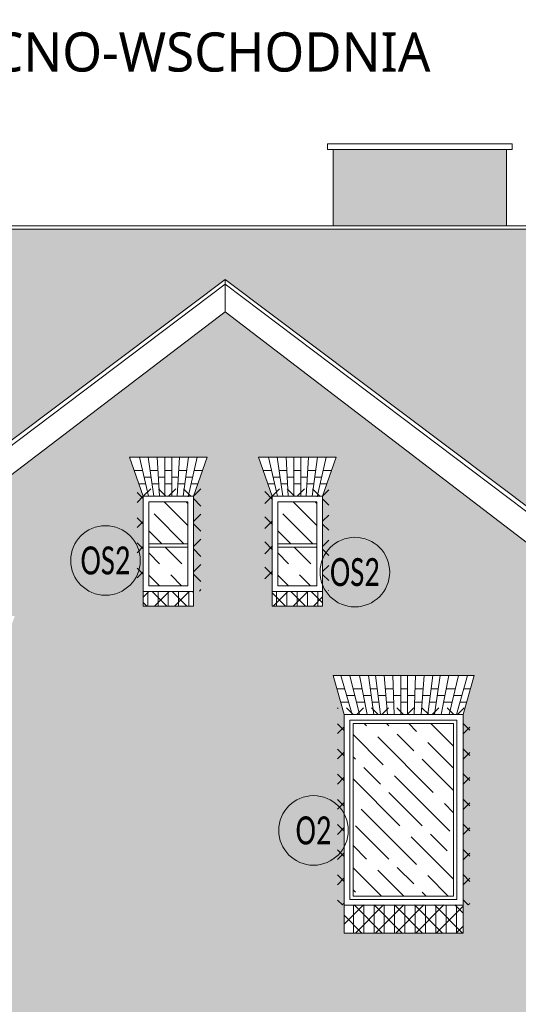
# Model space of a CAD drawing. Header units: millimetres. Extents: x 284606 to 569416, y -192995 to -95103.
# Tile 152 of 178: x 304270 to 304715, y -98368 to -97490. Entities that reach past the tile are written whole.
import ezdxf
from ezdxf.enums import TextEntityAlignment as Align

# ---------------------------------------------------------------- set-up
doc = ezdxf.new("R2010")
doc.units = ezdxf.units.MM
doc.linetypes.add('HIDDEN', pattern=[9.525, 6.35, -3.175])
for name, color, linetype, lineweight in [('!STR_Elewacje 0.15', 10, 'Continuous', 15), ('!STR_Konstrukcja 0.20', 200, 'Continuous', 20), ('!STR_Kreskowanie', 253, 'Continuous', 5), ('!STR_Ocieplenie 0.05', 1, 'Continuous', 5), ('!STR_Opisy 0.09', 8, 'Continuous', 9), ('!STR_Przerywana 0.09', 8, 'HIDDEN', 9), ('!STR_Stolarka okienna', 72, 'Continuous', 15), ('EKO Opisy 0.09', 8, 'Continuous', 9)]:
    doc.layers.add(name, color=color, linetype=linetype, lineweight=lineweight)
doc.layers.add('!STR_Kreskowanie ścian', color=7, linetype='Continuous', lineweight=5, true_color=0xa6a6a6)
doc.styles.add('EKO 1-10', font='romans.shx', dxfattribs={"width": 0.8, "height": 15})
doc.styles.add('EKO CM 1-50', font='calibri.ttf', dxfattribs={"width": 0.8, "height": 12.5})
doc.styles.add('{18b73a54-fa43-428c-adcb-c1c7bbdf2c84}', font='Simplex.shx')
pattern_1 = [(0, (11300.432, 0), (0, 8.128), []), (90, (11300.432, 0), (-8.128, 8.128), [8.128, -8.128])]

# ---------------------------------------------------------------- blocks, each defined once
blk = doc.blocks.new('KÓLKO')
at = {"layer": '!STR_Opisy 0.09'}
blk.add_circle((0, -15.51), 15.51, dxfattribs=at)
at = {"layer": '!STR_Opisy 0.09', "style": 'EKO 1-10', "width": 0.8}
blk.add_attdef('NR', text='', height=15, dxfattribs=at).set_placement((0, -15.51), align=Align.MIDDLE_CENTER)

msp = doc.modelspace()

# ---------------------------------------------------------------- hatches: boundary and pattern name
at = {"layer": '!STR_Kreskowanie', "ltscale": 0.3}
h = msp.add_hatch(dxfattribs=at)
h.set_pattern_fill('GOST_WOOD', color=256, scale=7, angle=45)
h.set_pattern_definition([(135, (11300.432, 0), (29.698485, 29.698485), [70, -14]), (135, (11320.23, -2e-15), (29.698485, 29.698485), [42, -10.5, 21, -10.5]), (135, (11344.98, -4.95), (29.698485, 29.698485), [70, -14])])
h.paths.add_polyline_path([(304420.13, -97919.93), (304385.13, -97919.93), (304385.13, -97957.43), (304420.13, -97957.43)])
h.paths.add_polyline_path([(304420.13, -97960.43), (304385.13, -97960.43), (304385.13, -97994.93), (304420.13, -97994.93)])
h = msp.add_hatch(dxfattribs=at)
h.set_pattern_fill('GOST_WOOD', color=256, scale=7, angle=45)
h.set_pattern_definition([(135, (11415.432, 0), (29.698485, 29.698485), [70, -14]), (135, (11435.23, -2e-15), (29.698485, 29.698485), [42, -10.5, 21, -10.5]), (135, (11459.98, -4.95), (29.698485, 29.698485), [70, -14])])
h.paths.add_polyline_path([(304535.13, -97919.93), (304500.13, -97919.93), (304500.13, -97957.43), (304535.13, -97957.43)])
h.paths.add_polyline_path([(304535.13, -97960.43), (304500.13, -97960.43), (304500.13, -97994.93), (304535.13, -97994.93)])
h = msp.add_hatch(dxfattribs=at)
h.set_pattern_fill('GOST_WOOD', color=256, scale=7, angle=45)
h.set_pattern_definition([(135, (15672.56, 4), (29.698485, 29.698485), [70, -14]), (135, (15692.36, 4), (29.698485, 29.698485), [42, -10.5, 21, -10.5]), (135, (15717.107, -0.95), (29.698485, 29.698485), [70, -14])])
h.paths.add_polyline_path([(304656.94, -98117.69), (304567.44, -98117.69), (304567.44, -98271.69), (304656.94, -98271.69)])
at = {"layer": '!STR_Kreskowanie ścian', "ltscale": 0.3}
h = msp.add_hatch(dxfattribs=at)
h.set_pattern_fill('AR-B816', color=256, scale=0.04)
h.set_pattern_definition(pattern_1)
h.paths.add_polyline_path([(298643.56, -97608.54), (298603.56, -97608.54), (298603.56, -97683.22), (298618.2, -97673.82), (298643.56, -97690.1)])
h.paths.add_polyline_path([(300035.97, -97608.54), (299929.97, -97608.54), (299929.97, -97853.66), (300035.97, -97753.27)])
h.paths.add_polyline_path([(300522.43, -97608.54), (300367.97, -97608.54), (300367.97, -97673.82), (300522.43, -97673.82)])
h.paths.add_polyline_path([(301048.54, -97608.54), (300882.95, -97608.54), (300882.95, -97673.82), (301048.54, -97673.82)])
h.paths.add_polyline_path([(301282.12, -97608.54), (301104.6, -97608.54), (301104.6, -97714.74), (301282.12, -97886.54)])
h.paths.add_polyline_path([(302551.7, -97608.54), (302511.7, -97608.54), (302511.7, -97690.09), (302537.06, -97673.82), (302551.7, -97683.22)])
h.paths.add_polyline_path([(303967.47, -97605.54), (303789.95, -97605.54), (303789.95, -97840.33), (303967.47, -97707.29)])
h.paths.add_polyline_path([(304189.12, -97605.54), (304023.53, -97605.54), (304023.53, -97673.82), (304189.12, -97673.82)])
h.paths.add_polyline_path([(304704.09, -97605.54), (304549.64, -97605.54), (304549.64, -97673.82), (304704.09, -97673.82)])
h.paths.add_polyline_path([(305142.09, -97611.34), (305036.09, -97611.34), (305036.09, -97756.83), (305100.27, -97822.18), (305142.09, -97822.18)])
at = {"layer": '!STR_Kreskowanie ścian', "ltscale": 1.5}
h = msp.add_hatch(dxfattribs=at)
h.set_pattern_fill('AR-B88', color=256, scale=0.1)
h.set_pattern_definition([(0, (11300.432, 0), (0, 20.32), []), (90, (11300.432, 0), (-10.16, 20.32), [20.32, -20.32])])
h.paths.add_polyline_path([(303667.43, -98086.69), (303654.23, -98086.69), (303654.23, -98076.69), (303667.43, -98076.69), (303667.43, -98022.99), (303554.48, -98022.99), (303529.9, -98299.76), (303667.43, -98299.76)])
h.paths.add_polyline_path([(303529.9, -98299.76), (303529.76, -98301.37), (303473.81, -98347.53), (303952.13, -98347.53), (304013.41, -98301.33), (304013.69, -98299.76)])
h.paths.add_polyline_path([(303905.21, -98086.69), (303893.29, -98086.69), (303893.29, -98076.69), (303905.21, -98076.69), (303905.21, -98022.99), (303796.43, -98022.99), (303796.43, -98076.69), (303811.5, -98076.69), (303811.5, -98086.69), (303796.43, -98086.69), (303796.43, -98299.76), (303905.21, -98299.76)])
h.paths.add_polyline_path([(304055.62, -98042.8), (304055.62, -98022.99), (303993.21, -98022.99), (303993.21, -98076.69), (304008.29, -98076.69), (304008.29, -98086.69), (303993.21, -98086.69), (303993.21, -98299.76), (304008.86, -98299.76), (304009.74, -98299.1)])
h.paths.add_polyline_path([(304453.35, -97721.62), (304055.62, -98020.79), (304055.62, -98022.99), (303993.21, -98022.99), (303993.21, -98076.69), (304008.29, -98076.69), (304008.29, -98086.69), (303893.29, -98086.69), (303893.29, -98076.69), (303905.21, -98076.69), (303905.21, -98022.99), (303796.43, -98022.99), (303796.43, -98076.69), (303811.5, -98076.69), (303811.5, -98086.69), (303654.23, -98086.69), (303654.23, -98076.69), (303667.43, -98076.69), (303667.43, -98022.99), (303553.45, -98022.99), (304016.39, -97676.62), (304950.32, -97676.62), (304954.58, -97673.82), (304954.58, -97673.82), (305100.27, -97822.18), (305479.12, -97822.18), (305479.12, -98001.75), (305494.61, -98001.75), (305494.61, -98011.75), (304839.05, -98011.75)])
h.paths.add_polyline_path([(304850.34, -97899.29), (304850.34, -97822.18), (305050.34, -97822.18), (305050.34, -97899.29), (305050.34, -97909.29), (305050.34, -97989.29), (304850.34, -97989.29)], flags=16)
h.paths.add_polyline_path([(304850.34, -97919.29), (304870.34, -97919.29), (304940.34, -97919.29), (304960.34, -97919.29), (305050.34, -97919.29), (305050.34, -97969.29), (305030.34, -97969.29), (304850.34, -97969.29)], flags=0)
h.paths.add_polyline_path([(304875.34, -97924.29), (304935.34, -97924.29), (304935.34, -97964.29), (304875.34, -97964.29)], flags=0)
h.paths.add_polyline_path([(304878.34, -97927.29), (304903.84, -97927.29), (304903.84, -97961.29), (304878.34, -97961.29)], flags=0)
h.paths.add_polyline_path([(304906.84, -97927.29), (304932.34, -97927.29), (304932.34, -97961.29), (304906.84, -97961.29)], flags=0)
h.paths.add_polyline_path([(304960.34, -97919.29), (305030.34, -97919.29), (305030.34, -97969.29), (304960.34, -97969.29)], flags=0)
h.paths.add_polyline_path([(304965.34, -97924.29), (305025.34, -97924.29), (305025.34, -97964.29), (304965.34, -97964.29)], flags=0)
h.paths.add_polyline_path([(304968.34, -97927.29), (304993.84, -97927.29), (304993.84, -97961.29), (304968.34, -97961.29)], flags=0)
h.paths.add_polyline_path([(304996.84, -97927.29), (305022.34, -97927.29), (305022.34, -97961.29), (304996.84, -97961.29)], flags=0)
at = {"layer": '!STR_Kreskowanie ścian', "ltscale": 0.3}
h = msp.add_hatch(dxfattribs=at)
h.set_pattern_fill('AR-B816', color=256, scale=0.04)
h.set_pattern_definition(pattern_1)
edge = h.paths.add_edge_path()
edge.add_line((305429.12, -98021.75), (304851.08, -98021.75))
edge.add_line((304851.08, -98021.75), (304851.08, -98042.8))
edge.add_line((304851.08, -98042.8), (304896.96, -98299.1))
edge.add_line((304896.96, -98299.1), (304956.98, -98344.33))
edge.add_line((304956.98, -98344.33), (304954.57, -98347.53))
edge.add_line((304954.57, -98347.53), (304954.57, -98368.94))
edge.add_line((304954.57, -98368.94), (304961.7, -98362.08))
edge.add_line((304961.7, -98362.08), (304961.7, -98349.72))
edge.add_arc((304968.37, -98347.61), 7, 180, 197.58605, ccw=False)
edge.add_line((304961.37, -98347.61), (304975.37, -98347.61))
edge.add_arc((304968.37, -98347.61), 7, -40.44567, 0, ccw=False)
edge.add_line((304973.7, -98352.15), (304973.7, -98369.54))
edge.add_line((304973.7, -98369.54), (304928.85, -98411.77))
edge.add_line((304928.85, -98411.77), (304928.41, -98677.57))
edge.add_line((304928.41, -98677.57), (305429.12, -98677.57))
edge.add_line((305429.12, -98677.57), (305429.12, -98021.75))
h.paths.add_polyline_path([(304954.57, -98368.94), (304954.57, -98367.53), (304904.57, -98367.53), (304904.57, -98677.57), (304918.41, -98677.57), (304918.87, -98403.31)], flags=17)
h.paths.add_polyline_path([(305435.12, -98689.57), (304928.39, -98689.57), (304928.29, -98755.07), (305435.12, -98767.65)])
h.paths.add_polyline_path([(304910.57, -98689.57), (304653.12, -98689.57), (304648.57, -98712.5), (304648.57, -98754.63), (304910.57, -98754.63)])
h.paths.add_polyline_path([(304568.79, -98712.5), (304563.64, -98689.57), (304477.39, -98689.57), (304472.85, -98712.5), (304472.85, -98754.63), (304568.79, -98754.63)])
h.paths.add_polyline_path([(304393.06, -98712.5), (304387.92, -98689.57), (304261.59, -98689.57), (304261.59, -98746.63), (304151.81, -98746.63), (304151.81, -98689.57), (303996.13, -98689.57), (303996.13, -98754.63), (304393.06, -98754.63)])
h.paths.add_polyline_path([(304002.13, -98367.53), (303952.13, -98367.53), (303518.78, -98367.53), (303518.78, -98677.57), (304002.13, -98677.57)])
h.paths.add_polyline_path([(303784.93, -98622.33), (303678.93, -98622.33), (303678.93, -98597.33), (303678.93, -98427.33), (303668.96, -98392.41), (303794.9, -98392.41), (303784.93, -98427.33), (303784.93, -98597.33)], flags=16)
h.paths.add_polyline_path([(303779.93, -98592.33), (303734.93, -98592.33), (303683.93, -98592.33), (303683.93, -98432.33), (303779.93, -98432.33)], flags=0)
h.paths.add_polyline_path([(303776.93, -98589.33), (303737.93, -98589.33), (303737.93, -98488.33), (303776.93, -98488.33)], flags=0)
h.paths.add_polyline_path([(303923.21, -98487.33), (303923.21, -98427.33), (303916.25, -98392.41), (303982.17, -98392.41), (303975.21, -98427.05), (303975.21, -98487.33)], flags=16)
h.paths.add_polyline_path([(303928.21, -98482.33), (303928.21, -98432.33), (303970.21, -98432.33), (303970.21, -98480.33), (303970.21, -98482.33)], flags=0)
h.paths.add_polyline_path([(303931.21, -98479.33), (303931.21, -98435.33), (303967.21, -98435.33), (303967.21, -98479.33)], flags=0)
h.paths.add_polyline_path([(303726.93, -98589.33), (303686.93, -98589.33), (303686.93, -98488.33), (303726.93, -98488.33)], flags=0)
h.paths.add_polyline_path([(303776.93, -98477.33), (303737.93, -98477.33), (303737.93, -98435.33), (303776.93, -98435.33)], flags=0)
h.paths.add_polyline_path([(303932.33, -98404.41), (303939.56, -98404.41), (303939.73, -98410.41), (303946.21, -98410.41), (303946.21, -98404.41), (303952.21, -98404.41), (303952.21, -98410.41), (303958.7, -98410.41), (303958.87, -98404.41), (303966.09, -98404.41), (303965.11, -98416.41), (303958.53, -98416.41), (303958.7, -98410.41), (303952.21, -98410.41), (303952.21, -98416.41), (303946.21, -98416.41), (303946.21, -98410.41), (303939.73, -98410.41), (303939.9, -98416.41), (303933.32, -98416.41)], flags=0)
h.paths.add_polyline_path([(303726.93, -98477.33), (303686.93, -98477.33), (303686.93, -98435.33), (303726.93, -98435.33)], flags=0)
h.paths.add_polyline_path([(303775.09, -98416.41), (303767.6, -98416.41), (303768.79, -98410.41), (303761.83, -98410.41), (303760.98, -98416.41), (303754.86, -98416.41), (303755.65, -98410.41), (303748.82, -98410.41), (303748.33, -98416.41), (303741.74, -98416.41), (303741.91, -98410.41), (303735.43, -98410.41), (303735.43, -98416.41), (303729.43, -98416.41), (303729.43, -98410.41), (303722.94, -98410.41), (303723.12, -98416.41), (303716.53, -98416.41), (303716.04, -98410.41), (303709.21, -98410.41), (303709.99, -98416.41), (303703.88, -98416.41), (303703.03, -98410.41), (303696.07, -98410.41), (303697.26, -98416.41), (303689.77, -98416.41), (303686.85, -98404.41), (303694.88, -98404.41), (303696.07, -98410.41), (303703.03, -98410.41), (303702.17, -98404.41), (303708.42, -98404.41), (303709.21, -98410.41), (303716.04, -98410.41), (303715.55, -98404.41), (303722.77, -98404.41), (303722.94, -98410.41), (303729.43, -98410.41), (303729.43, -98404.41), (303735.43, -98404.41), (303735.43, -98410.41), (303741.91, -98410.41), (303742.09, -98404.41), (303749.31, -98404.41), (303748.82, -98410.41), (303755.65, -98410.41), (303756.44, -98404.41), (303762.68, -98404.41), (303761.83, -98410.41), (303768.79, -98410.41), (303769.98, -98404.41), (303778.01, -98404.41)], flags=0)
h.paths.add_polyline_path([(303996.13, -98689.57), (303772.61, -98689.57), (303768.06, -98712.5), (303768.06, -98749.37), (303996.13, -98754.63)])
h.paths.add_polyline_path([(303683.13, -98689.57), (303512.78, -98689.57), (303512.78, -98743.63), (303518.78, -98743.63), (303688.28, -98747.54), (303688.28, -98712.5)])
h.paths.add_polyline_path([(304151.81, -98536.45), (304261.59, -98536.45), (304261.59, -98677.57), (304904.57, -98677.57), (304904.57, -98367.53), (304884.57, -98367.53), (304825.45, -98035.21), (304453.35, -97750.61), (304081.56, -98033.67), (304022.13, -98367.53), (304002.13, -98367.53), (304002.13, -98677.57), (304151.81, -98677.57)])
h.paths.add_polyline_path([(304160.2, -98461.45), (304160.2, -98436.45), (304160.2, -98266.45), (304150.23, -98231.52), (304263.17, -98231.52), (304253.2, -98266.45), (304253.2, -98436.45), (304253.2, -98461.45)], flags=16)
h.paths.add_polyline_path([(304165.2, -98431.45), (304165.2, -98271.45), (304248.2, -98271.45), (304248.2, -98431.45), (304209.2, -98431.45)], flags=0)
h.paths.add_polyline_path([(304168.2, -98428.45), (304168.2, -98327.45), (304201.2, -98327.45), (304201.2, -98428.45)], flags=0)
h.paths.add_polyline_path([(304212.2, -98428.45), (304212.2, -98327.45), (304245.2, -98327.45), (304245.2, -98428.45)], flags=0)
h.paths.add_polyline_path([(304168.2, -98316.45), (304168.2, -98274.45), (304201.2, -98274.45), (304201.2, -98316.45)], flags=0)
h.paths.add_polyline_path([(304212.2, -98316.45), (304212.2, -98274.45), (304245.2, -98274.45), (304245.2, -98316.45)], flags=0)
h.paths.add_polyline_path([(304410.71, -98597.33), (304410.71, -98427.33), (304403.75, -98392.41), (304469.67, -98392.41), (304462.71, -98427.05), (304462.71, -98597.33), (304462.71, -98622.33), (304410.71, -98622.33)], flags=16)
h.paths.add_polyline_path([(304161.12, -98243.52), (304169.16, -98243.52), (304170.34, -98249.52), (304177.3, -98249.52), (304176.45, -98243.52), (304182.69, -98243.52), (304183.48, -98249.52), (304190.31, -98249.52), (304189.82, -98243.52), (304197.05, -98243.52), (304197.22, -98249.52), (304203.7, -98249.52), (304203.7, -98243.52), (304209.7, -98243.52), (304209.7, -98249.52), (304216.19, -98249.52), (304216.36, -98243.52), (304223.58, -98243.52), (304223.09, -98249.52), (304229.92, -98249.52), (304230.71, -98243.52), (304236.96, -98243.52), (304236.11, -98249.52), (304243.06, -98249.52), (304244.25, -98243.52), (304252.28, -98243.52), (304249.36, -98255.52), (304241.87, -98255.52), (304243.06, -98249.52), (304236.11, -98249.52), (304235.25, -98255.52), (304229.14, -98255.52), (304229.92, -98249.52), (304223.09, -98249.52), (304222.6, -98255.52), (304216.01, -98255.52), (304216.19, -98249.52), (304209.7, -98249.52), (304209.7, -98255.52), (304203.7, -98255.52), (304203.7, -98249.52), (304197.22, -98249.52), (304197.39, -98255.52), (304190.81, -98255.52), (304190.31, -98249.52), (304183.48, -98249.52), (304184.27, -98255.52), (304178.15, -98255.52), (304177.3, -98249.52), (304170.34, -98249.52), (304171.53, -98255.52), (304164.04, -98255.52)], flags=0)
h.paths.add_polyline_path([(304415.71, -98592.33), (304415.71, -98432.33), (304457.71, -98432.33), (304457.71, -98480.33), (304457.71, -98592.33)], flags=0)
h.paths.add_polyline_path([(304418.71, -98589.33), (304418.71, -98435.33), (304454.71, -98435.33), (304454.71, -98589.33)], flags=0)
h.paths.add_polyline_path([(304419.83, -98404.41), (304427.06, -98404.41), (304427.23, -98410.41), (304433.71, -98410.41), (304433.71, -98404.41), (304439.71, -98404.41), (304439.71, -98410.41), (304446.2, -98410.41), (304446.37, -98404.41), (304453.59, -98404.41), (304452.61, -98416.41), (304446.03, -98416.41), (304446.2, -98410.41), (304439.71, -98410.41), (304439.71, -98416.41), (304433.71, -98416.41), (304433.71, -98410.41), (304427.23, -98410.41), (304427.4, -98416.41), (304420.82, -98416.41)], flags=0)
h.paths.add_polyline_path([(304160.7, -98180.87), (304160.7, -98154.87), (304184.7, -98154.87), (304184.7, -98180.87)], flags=16)
h.paths.add_polyline_path([(304234.7, -98180.87), (304234.7, -98154.87), (304258.7, -98154.87), (304258.7, -98180.87)], flags=16)
h.paths.add_polyline_path([(304160.7, -98131.71), (304160.7, -98106.71), (304160.7, -98041.71), (304152.73, -98021.78), (304265.67, -98021.78), (304258.7, -98041.71), (304258.7, -98106.71), (304258.7, -98131.71)], flags=16)
h.paths.add_polyline_path([(304559.44, -98597.33), (304559.44, -98427.33), (304549.47, -98392.41), (304675.41, -98392.41), (304665.44, -98427.33), (304665.44, -98597.33), (304665.44, -98622.33), (304559.44, -98622.33)], flags=16)
h.paths.add_polyline_path([(304564.44, -98592.33), (304564.44, -98432.33), (304660.44, -98432.33), (304660.44, -98592.33), (304615.44, -98592.33)], flags=0)
h.paths.add_polyline_path([(304567.44, -98589.33), (304567.44, -98488.33), (304607.44, -98488.33), (304607.44, -98589.33)], flags=0)
h.paths.add_polyline_path([(304165.7, -98101.71), (304165.7, -98046.71), (304253.7, -98046.71), (304253.7, -98101.71)], flags=0)
h.paths.add_polyline_path([(304168.7, -98098.71), (304168.7, -98049.71), (304204.2, -98049.71), (304204.2, -98098.71)], flags=0)
h.paths.add_polyline_path([(304567.44, -98477.33), (304567.44, -98435.33), (304607.44, -98435.33), (304607.44, -98477.33)], flags=0)
h.paths.add_polyline_path([(304215.2, -98098.71), (304215.2, -98049.71), (304250.7, -98049.71), (304250.7, -98098.71)], flags=0)
h.paths.add_polyline_path([(304567.36, -98404.41), (304575.39, -98404.41), (304576.58, -98410.41), (304583.54, -98410.41), (304582.68, -98404.41), (304588.93, -98404.41), (304589.72, -98410.41), (304596.55, -98410.41), (304596.06, -98404.41), (304603.28, -98404.41), (304603.46, -98410.41), (304609.94, -98410.41), (304609.94, -98404.41), (304615.94, -98404.41), (304615.94, -98410.41), (304622.42, -98410.41), (304622.6, -98404.41), (304629.82, -98404.41), (304629.33, -98410.41), (304636.16, -98410.41), (304636.95, -98404.41), (304643.2, -98404.41), (304642.34, -98410.41), (304649.3, -98410.41), (304650.49, -98404.41), (304658.52, -98404.41), (304655.6, -98416.41), (304648.11, -98416.41), (304649.3, -98410.41), (304642.34, -98410.41), (304641.49, -98416.41), (304635.37, -98416.41), (304636.16, -98410.41), (304629.33, -98410.41), (304628.84, -98416.41), (304622.25, -98416.41), (304622.42, -98410.41), (304615.94, -98410.41), (304615.94, -98416.41), (304609.94, -98416.41), (304609.94, -98410.41), (304603.46, -98410.41), (304603.63, -98416.41), (304597.04, -98416.41), (304596.55, -98410.41), (304589.72, -98410.41), (304590.51, -98416.41), (304584.39, -98416.41), (304583.54, -98410.41), (304576.58, -98410.41), (304577.77, -98416.41), (304570.28, -98416.41)], flags=0)
h.paths.add_polyline_path([(304618.44, -98589.33), (304618.44, -98488.33), (304657.44, -98488.33), (304657.44, -98589.33)], flags=0)
h.paths.add_polyline_path([(304618.44, -98477.33), (304618.44, -98435.33), (304657.44, -98435.33), (304657.44, -98477.33)], flags=0)
h.paths.add_polyline_path([(304559.44, -98304.69), (304559.44, -98279.69), (304559.44, -98109.69), (304549.47, -98074.76), (304675.41, -98074.76), (304665.44, -98109.69), (304665.44, -98279.69), (304665.44, -98304.69)], flags=16)
h.paths.add_polyline_path([(304564.44, -98274.69), (304564.44, -98114.69), (304659.94, -98114.69), (304659.94, -98274.69)], flags=0)
h.paths.add_polyline_path([(304567.44, -98271.69), (304567.44, -98117.69), (304656.94, -98117.69), (304656.94, -98271.69)], flags=0)
h.paths.add_polyline_path([(304380.13, -98012.93), (304380.13, -97914.93), (304368.12, -97880), (304437.14, -97880), (304425.13, -97914.93), (304425.13, -98012.93)], flags=16)
h.paths.add_polyline_path([(304495.13, -98012.93), (304495.13, -97914.93), (304483.12, -97880), (304552.14, -97880), (304540.13, -97914.93), (304540.13, -98012.93)], flags=16)
h.paths.add_polyline_path([(304567.36, -98086.76), (304575.39, -98086.76), (304576.58, -98092.76), (304583.54, -98092.76), (304582.68, -98086.76), (304588.93, -98086.76), (304589.72, -98092.76), (304596.55, -98092.76), (304596.06, -98086.76), (304603.28, -98086.76), (304603.46, -98092.76), (304609.94, -98092.76), (304609.94, -98086.76), (304615.94, -98086.76), (304615.94, -98092.76), (304622.42, -98092.76), (304622.6, -98086.76), (304629.82, -98086.76), (304629.33, -98092.76), (304636.16, -98092.76), (304636.95, -98086.76), (304643.2, -98086.76), (304642.34, -98092.76), (304649.3, -98092.76), (304650.49, -98086.76), (304658.52, -98086.76), (304655.6, -98098.76), (304648.11, -98098.76), (304649.3, -98092.76), (304642.34, -98092.76), (304641.49, -98098.76), (304635.37, -98098.76), (304636.16, -98092.76), (304629.33, -98092.76), (304628.84, -98098.76), (304622.25, -98098.76), (304622.42, -98092.76), (304615.94, -98092.76), (304615.94, -98098.76), (304609.94, -98098.76), (304609.94, -98092.76), (304603.46, -98092.76), (304603.63, -98098.76), (304597.04, -98098.76), (304596.55, -98092.76), (304589.72, -98092.76), (304590.51, -98098.76), (304584.39, -98098.76), (304583.54, -98092.76), (304576.58, -98092.76), (304577.77, -98098.76), (304570.28, -98098.76)], flags=0)
h.paths.add_polyline_path([(304736.23, -98169.69), (304736.23, -98109.69), (304729.27, -98074.76), (304795.18, -98074.76), (304788.23, -98109.41), (304788.23, -98169.69)], flags=16)
h.paths.add_polyline_path([(304741.23, -98164.69), (304741.23, -98114.69), (304783.23, -98114.69), (304783.23, -98162.69), (304783.23, -98164.69)], flags=0)
h.paths.add_polyline_path([(304744.23, -98161.69), (304744.23, -98117.69), (304780.23, -98117.69), (304780.23, -98161.69)], flags=0)
h.paths.add_polyline_path([(304745.34, -98086.76), (304752.57, -98086.76), (304752.74, -98092.76), (304759.23, -98092.76), (304759.23, -98086.76), (304765.23, -98086.76), (304765.23, -98092.76), (304771.71, -98092.76), (304771.88, -98086.76), (304779.11, -98086.76), (304778.12, -98098.76), (304771.54, -98098.76), (304771.71, -98092.76), (304765.23, -98092.76), (304765.23, -98098.76), (304759.23, -98098.76), (304759.23, -98092.76), (304752.74, -98092.76), (304752.91, -98098.76), (304746.33, -98098.76)], flags=0)
at = {"layer": '!STR_Kreskowanie ścian', "ltscale": 1.5}
h = msp.add_hatch(dxfattribs=at)
h.set_pattern_fill('ANSI31', color=256, scale=2.9, angle=45)
h.set_pattern_definition([(90, (214.427, 106.779), (-9.2075, 9e-16), [])])
h.paths.add_polyline_path([(304425.13, -97999.93), (304425.13, -98012.93), (304380.13, -98012.93), (304380.13, -97999.93)])
h = msp.add_hatch(dxfattribs=at)
h.set_pattern_fill('ANSI31', color=256, scale=2.9, angle=45)
h.set_pattern_definition([(90, (329.427, 106.779), (-9.2075, 9e-16), [])])
h.paths.add_polyline_path([(304540.13, -97999.93), (304540.13, -98012.93), (304495.13, -98012.93), (304495.13, -97999.93)])
h = msp.add_hatch(dxfattribs=at)
h.set_pattern_fill('ANSI31', color=256, scale=2.9, angle=45)
h.set_pattern_definition([(90, (-287198.445, 109093.695), (-9.2075, 9e-16), [])])
h.paths.add_polyline_path([(304662.94, -98279.69), (304662.94, -98304.69), (304562.94, -98304.69), (304562.94, -98279.69)])
at = {"layer": '!STR_Ocieplenie 0.05', "lineweight": 5, "ltscale": 0.3, "true_color": 0x387fc2}
h = msp.add_hatch(dxfattribs=at)
h.set_pattern_fill('ANSI37', color=145, scale=5)
h.set_pattern_definition([(45, (6414.204, 4346.591), (-11.22532015, 11.22532015), []), (135, (6414.204, 4346.591), (-11.22532015, -11.22532015), [])])
h.paths.add_polyline_path([(304431.69, -97908.24), (304374.69, -97908.24), (304374.69, -97999.2), (304380.13, -97999.2), (304380.13, -97914.37), (304425.06, -97914.87), (304425.06, -97999.98), (304431.69, -97999.48)])
h = msp.add_hatch(dxfattribs=at)
h.set_pattern_fill('ANSI37', color=145, scale=5)
h.set_pattern_definition([(45, (6484.12, 4346.591), (-11.22532015, 11.22532015), []), (135, (6484.12, 4346.591), (-11.22532015, -11.22532015), [])])
h.paths.add_polyline_path([(304545.61, -97908.28), (304488.61, -97908.28), (304488.61, -97999.72), (304495.64, -97999.72), (304495.64, -97914.68), (304540.13, -97915.18), (304540.13, -97999.64), (304545.61, -97999.15)])
at = {"layer": '!STR_Ocieplenie 0.05', "lineweight": 5, "ltscale": 0.3, "true_color": 0xdb2724}
h = msp.add_hatch(dxfattribs=at)
h.set_pattern_fill('ANSI37', color=22, scale=4)
h.set_pattern_definition([(45, (692.412, 3101.238), (-8.9802561, 8.9802561), []), (135, (692.412, 3101.238), (-8.9802561, -8.9802561), [])])
h.paths.add_polyline_path([(304425.13, -98000), (304380.13, -97999.86), (304380.13, -98012.86), (304425.13, -98013)])
h = msp.add_hatch(dxfattribs=at)
h.set_pattern_fill('ANSI37', color=22, scale=4)
h.set_pattern_definition([(45, (762.329, 3101.238), (-8.9802561, 8.9802561), []), (135, (762.329, 3101.238), (-8.9802561, -8.9802561), [])])
h.paths.add_polyline_path([(304540.13, -97999.93), (304495.13, -97999.93), (304495.13, -98012.93), (304540.13, -98012.93)])
at = {"layer": '!STR_Ocieplenie 0.05', "lineweight": 5, "ltscale": 0.3, "true_color": 0x387fc2}
h = msp.add_hatch(dxfattribs=at)
h.set_pattern_fill('ANSI37', color=145, scale=5)
h.set_pattern_definition([(45, (6570.418, 4140.273), (-11.22532015, 11.22532015), []), (135, (6570.418, 4140.273), (-11.22532015, -11.22532015), [])])
h.paths.add_polyline_path([(304671.41, -98103.56), (304553.41, -98103.56), (304553.41, -98279.56), (304559.41, -98279.56), (304559.41, -98109.56), (304665.41, -98109.56), (304665.41, -98279.56), (304671.41, -98279.56)])
at = {"layer": '!STR_Ocieplenie 0.05', "lineweight": 5, "ltscale": 0.3, "true_color": 0xdb2724}
h = msp.add_hatch(dxfattribs=at)
h.set_pattern_fill('ANSI37', color=22, scale=4)
h.set_pattern_definition([(45, (851.127, 2807.016), (-8.9802561, 8.9802561), []), (135, (851.127, 2807.016), (-8.9802561, -8.9802561), [])])
h.paths.add_polyline_path([(304665.41, -98279.56), (304559.41, -98279.56), (304559.41, -98304.56), (304665.41, -98304.56)])

# ---------------------------------------------------------------- linework, layer by layer
at = {"layer": '!STR_Elewacje 0.15', "ltscale": 1.5}
for p, q in [((304437.14, -97880), (304368.12, -97880)), ((304380.13, -97914.93), (304368.12, -97880)), ((304384.89, -97914.93), (304377.04, -97880)), ((304389.77, -97914.93), (304384.76, -97880)), ((304394.59, -97914.9), (304392.63, -97880)), ((304399.63, -97914.93), (304399.63, -97880)), ((304405.63, -97914.93), (304405.63, -97880)), ((304410.38, -97914.93), (304412.63, -97880)), ((304415.84, -97914.78), (304420.49, -97880)), ((304420.23, -97915.55), (304428.22, -97880)), ((304425.13, -97914.93), (304437.14, -97880)), ((304552.14, -97880), (304483.12, -97880)), ((304495.13, -97914.93), (304483.12, -97880)), ((304499.89, -97914.93), (304492.04, -97880)), ((304504.77, -97914.93), (304499.76, -97880)), ((304509.59, -97914.9), (304507.63, -97880)), ((304514.63, -97914.93), (304514.63, -97880)), ((304520.63, -97914.93), (304520.63, -97880)), ((304525.38, -97914.93), (304527.63, -97880)), ((304530.84, -97914.78), (304535.49, -97880)), ((304535.23, -97915.55), (304543.22, -97880)), ((304540.13, -97914.93), (304552.14, -97880)), ((304379.74, -97892), (304372.24, -97892)), ((304387.34, -97898), (304381.09, -97898)), ((304393.3, -97892), (304386.48, -97892)), ((304399.63, -97898), (304393.64, -97898)), ((304405.63, -97892), (304399.63, -97892)), ((304411.47, -97898), (304405.63, -97898)), ((304418.89, -97892), (304411.86, -97892)), ((304424.17, -97898), (304418.09, -97898)), ((304433.01, -97892), (304425.52, -97892)), ((304494.74, -97892), (304487.24, -97892)), ((304502.34, -97898), (304496.09, -97898)), ((304508.3, -97892), (304501.48, -97892)), ((304514.63, -97898), (304508.64, -97898)), ((304520.63, -97892), (304514.63, -97892)), ((304526.47, -97898), (304520.63, -97898)), ((304533.89, -97892), (304526.86, -97892)), ((304539.17, -97898), (304533.09, -97898)), ((304548.01, -97892), (304540.52, -97892)), ((304382.57, -97904), (304376.37, -97904)), ((304382.57, -97904), (304376.37, -97904)), ((304382.57, -97904), (304376.37, -97904)), ((304393.98, -97904), (304388.2, -97904)), ((304393.98, -97904), (304388.2, -97904)), ((304393.98, -97904), (304388.2, -97904)), ((304405.63, -97904), (304399.63, -97904)), ((304405.63, -97904), (304399.63, -97904)), ((304405.63, -97904), (304399.63, -97904)), ((304417.28, -97904), (304411.08, -97904)), ((304417.28, -97904), (304411.08, -97904)), ((304417.28, -97904), (304411.08, -97904)), ((304428.89, -97904), (304422.82, -97904)), ((304428.89, -97904), (304422.82, -97904)), ((304428.89, -97904), (304422.82, -97904)), ((304497.57, -97904), (304491.37, -97904)), ((304497.57, -97904), (304491.37, -97904)), ((304497.57, -97904), (304491.37, -97904)), ((304508.98, -97904), (304503.2, -97904)), ((304508.98, -97904), (304503.2, -97904)), ((304508.98, -97904), (304503.2, -97904)), ((304520.63, -97904), (304514.63, -97904)), ((304520.63, -97904), (304514.63, -97904)), ((304520.63, -97904), (304514.63, -97904)), ((304532.28, -97904), (304526.08, -97904)), ((304532.28, -97904), (304526.08, -97904)), ((304532.28, -97904), (304526.08, -97904)), ((304543.89, -97904), (304537.82, -97904)), ((304543.89, -97904), (304537.82, -97904)), ((304543.89, -97904), (304537.82, -97904)), ((304675.41, -98074.76), (304549.47, -98074.76)), ((304559.44, -98109.69), (304549.47, -98074.76)), ((304566.44, -98109.69), (304556.47, -98074.76)), ((304572.94, -98109.69), (304564.43, -98074.76)), ((304579.94, -98109.69), (304573.01, -98074.76)), ((304585.94, -98109.69), (304580.98, -98074.76)), ((304591.94, -98109.69), (304587.35, -98074.76)), ((304597.94, -98109.69), (304595.07, -98074.76)), ((304603.94, -98109.69), (304602.94, -98074.76)), ((304609.94, -98109.69), (304609.94, -98074.76)), ((304615.94, -98109.69), (304615.94, -98074.76)), ((304621.94, -98109.69), (304622.94, -98074.76)), ((304627.94, -98109.69), (304630.8, -98074.76)), ((304633.94, -98109.69), (304638.53, -98074.76)), ((304639.94, -98109.69), (304644.9, -98074.76)), ((304645.94, -98109.69), (304652.87, -98074.76)), ((304652.94, -98109.69), (304661.45, -98074.76)), ((304659.44, -98109.69), (304669.41, -98074.76)), ((304665.44, -98109.69), (304675.41, -98074.76)), ((304559.89, -98086.76), (304552.9, -98086.76)), ((304575.39, -98086.76), (304567.36, -98086.76)), ((304588.93, -98086.76), (304582.68, -98086.76)), ((304603.28, -98086.76), (304596.06, -98086.76)), ((304615.94, -98086.76), (304609.94, -98086.76)), ((304629.82, -98086.76), (304622.6, -98086.76)), ((304643.2, -98086.76), (304636.95, -98086.76)), ((304658.52, -98086.76), (304650.49, -98086.76)), ((304666.18, -98086.76), (304671.99, -98086.76)), ((304563.32, -98098.76), (304556.32, -98098.76)), ((304563.32, -98098.76), (304556.32, -98098.76)), ((304563.32, -98098.76), (304556.32, -98098.76)), ((304568.82, -98092.76), (304561.61, -98092.76)), ((304577.77, -98098.76), (304570.28, -98098.76)), ((304577.77, -98098.76), (304570.28, -98098.76)), ((304577.77, -98098.76), (304570.28, -98098.76)), ((304583.54, -98092.76), (304576.58, -98092.76)), ((304590.51, -98098.76), (304584.39, -98098.76)), ((304590.51, -98098.76), (304584.39, -98098.76)), ((304590.51, -98098.76), (304584.39, -98098.76)), ((304596.55, -98092.76), (304589.72, -98092.76)), ((304603.63, -98098.76), (304597.04, -98098.76)), ((304603.63, -98098.76), (304597.04, -98098.76)), ((304603.63, -98098.76), (304597.04, -98098.76)), ((304609.94, -98092.76), (304603.46, -98092.76)), ((304615.94, -98098.76), (304609.94, -98098.76)), ((304615.94, -98098.76), (304609.94, -98098.76)), ((304615.94, -98098.76), (304609.94, -98098.76)), ((304622.42, -98092.76), (304615.94, -98092.76)), ((304628.84, -98098.76), (304622.25, -98098.76)), ((304628.84, -98098.76), (304622.25, -98098.76)), ((304628.84, -98098.76), (304622.25, -98098.76)), ((304636.16, -98092.76), (304629.33, -98092.76)), ((304641.49, -98098.76), (304635.37, -98098.76)), ((304641.49, -98098.76), (304635.37, -98098.76)), ((304641.49, -98098.76), (304635.37, -98098.76)), ((304649.3, -98092.76), (304642.34, -98092.76)), ((304655.6, -98098.76), (304648.11, -98098.76)), ((304655.6, -98098.76), (304648.11, -98098.76)), ((304655.6, -98098.76), (304648.11, -98098.76)), ((304664.27, -98092.76), (304657.06, -98092.76)), ((304668.56, -98098.76), (304662.56, -98098.76)), ((304668.56, -98098.76), (304662.56, -98098.76)), ((304668.56, -98098.76), (304662.56, -98098.76))]:
    msp.add_line(p, q, dxfattribs=at)
for points in [[(304425.13, -97999.93), (304380.13, -97999.93), (304380.13, -98012.93), (304425.13, -98012.93)], [(304540.13, -97999.93), (304495.13, -97999.93), (304495.13, -98012.93), (304540.13, -98012.93)], [(304665.44, -98279.69), (304559.44, -98279.69), (304559.44, -98304.69), (304665.44, -98304.69)]]:
    msp.add_lwpolyline(points, close=True, dxfattribs=at)
at = {"layer": '!STR_Konstrukcja 0.20', "ltscale": 1.5}
for p, q in [((304012.13, -97673.82), (304954.58, -97673.82)), ((304950.32, -97676.62), (304016.39, -97676.62)), ((304453.35, -97721.62), (304453.35, -97750.61))]:
    msp.add_line(p, q, dxfattribs=at)
msp.add_lwpolyline([(304544.64, -97605.54), (304709.09, -97605.54), (304709.09, -97600.54), (304544.64, -97600.54)], close=True, dxfattribs=at)
for points in [[(304704.09, -97673.82), (304704.09, -97605.54), (304549.64, -97605.54), (304549.64, -97673.82)], [(303949.72, -98344.33), (304009.74, -98299.1), (304055.62, -98042.8), (304055.62, -98020.79), (304453.35, -97721.62)], [(304956.98, -98344.33), (304896.96, -98299.1), (304851.08, -98042.8), (304851.08, -98020.79), (304453.35, -97721.62)], [(303952.13, -98347.53), (304013.41, -98301.33), (304059.62, -98043.14), (304059.62, -98023.14), (304453.35, -97725.92)], [(304954.57, -98347.53), (304893.29, -98301.33), (304847.08, -98043.14), (304847.08, -98023.14), (304453.35, -97725.92)], [(304081.48, -98033.73), (304453.35, -97750.61)], [(304825.45, -98035.21), (304453.35, -97750.61)]]:
    msp.add_lwpolyline(points, dxfattribs=at)
at = {"layer": '!STR_Stolarka okienna', "ltscale": 1.5}
for p, q in [((304385.13, -97957.43), (304420.13, -97957.43)), ((304385.13, -97960.43), (304420.13, -97960.43)), ((304500.13, -97957.43), (304535.13, -97957.43)), ((304500.13, -97960.43), (304535.13, -97960.43))]:
    msp.add_line(p, q, dxfattribs=at)
for points in [[(304425.13, -97914.93), (304380.13, -97914.93), (304380.13, -97999.93), (304425.13, -97999.93)], [(304540.13, -97914.93), (304495.13, -97914.93), (304495.13, -97999.93), (304540.13, -97999.93)], [(304420.13, -97919.93), (304385.13, -97919.93), (304385.13, -97994.93), (304420.13, -97994.93)], [(304535.13, -97919.93), (304500.13, -97919.93), (304500.13, -97994.93), (304535.13, -97994.93)], [(304659.94, -98274.69), (304659.94, -98114.69), (304564.44, -98114.69), (304564.44, -98274.69)], [(304656.94, -98117.69), (304567.44, -98117.69), (304567.44, -98271.69), (304656.94, -98271.69)]]:
    msp.add_lwpolyline(points, close=True, dxfattribs=at)
msp.add_lwpolyline([(304665.44, -98279.69), (304665.44, -98109.69), (304559.44, -98109.69), (304559.44, -98279.69), (304665.44, -98279.69)], dxfattribs=at)

# ---------------------------------------------------------------- block references
at = {"layer": 'EKO Opisy 0.09'}
ref = msp.add_blockref('KÓLKO', (304346.58, -97941.24), dxfattribs=dict(at, xscale=2, yscale=2, zscale=2))
ref.add_attrib('NR', 'OS2', dxfattribs={"height": 25, "style": 'EKO CM 1-50', "width": 0.7}).set_placement((304346.58, -97972.25), align=Align.MIDDLE_CENTER)
ref = msp.add_blockref('KÓLKO', (304568.95, -97951.61), dxfattribs=dict(at, xscale=2, yscale=2, zscale=2))
ref.add_attrib('NR', 'OS2', dxfattribs={"height": 25, "style": 'EKO CM 1-50', "width": 0.7}).set_placement((304568.95, -97982.62), align=Align.MIDDLE_CENTER)
ref = msp.add_blockref('KÓLKO', (304532.08, -98182.03), dxfattribs=dict(at, xscale=2, yscale=2, zscale=2))
ref.add_attrib('NR', 'O2', dxfattribs={"height": 25, "style": 'EKO CM 1-50', "width": 0.7}).set_placement((304532.08, -98213.04), align=Align.MIDDLE_CENTER)

# ---------------------------------------------------------------- texts
at = {"layer": '!STR_Przerywana 0.09', "ltscale": 0.3, "insert": (303858.82, -97501.21), "char_height": 35, "attachment_point": 1, "style": '{18b73a54-fa43-428c-adcb-c1c7bbdf2c84}'}
msp.add_mtext_dynamic_manual_height_columns('{\\fSegoe UI Variable Display Light|b0|i0|c238|p2;ELEWACJA PÓŁNOCNO-WSCHODNIA}', width=1029.7332, gutter_width=453.61, heights=[0], dxfattribs=at)

doc.saveas('drawing.dxf')
